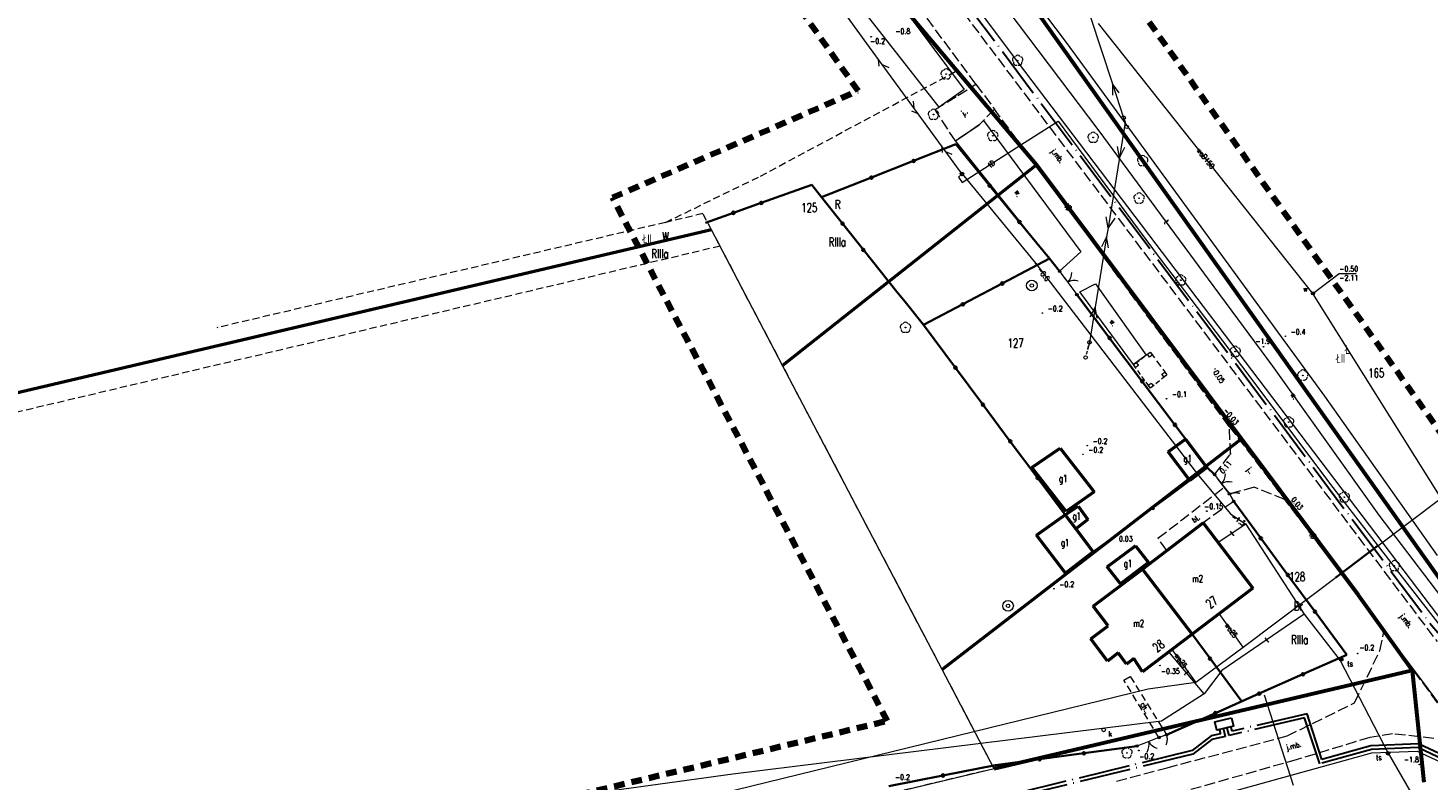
# Model space of a CAD drawing. Header units: metres. Extents: x 7389918 to 7395901, y 5992959 to 5996029.
# Tile 49 of 66: x 7394430 to 7394626, y 5994478 to 5994584. Entities that reach past the tile are written whole.
import ezdxf
from ezdxf.enums import TextEntityAlignment as Align

# ---------------------------------------------------------------- set-up
doc = ezdxf.new("R2010")
doc.units = ezdxf.units.M
doc.header["$MEASUREMENT"] = 0
for name, pattern in [('1', [0]), ('2', [1.5, 1, -0.5]), ('2_1', [0]), ('2_OTKC', [1.5, 1, -0.5]), ('2_OTKJ', [2, 1.5, -0.5]), ('2_OTKR', [0]), ('2_OTKU', [2, 1.5, -0.5]), ('3_EGBU_A', [0]), ('4', [2.5, 1.5, -1]), ('4_SUEP_A', [0]), ('4_SULO', [0]), ('4_SUTP_A', [0]), ('4_SUWP', [0]), ('ACAD_ISO04W100', [30, 24, -3, 0, -3])]:
    doc.linetypes.add(name, pattern=pattern)
doc.layers.get('0').update_dxf_attribs({"color": 250, "linetype": 'CONTINUOUS', "lineweight": 100})
for name, color, linetype, lineweight in [('# Orlen Projekt - granice nieustalone do ustalenia', 6, 'CONTINUOUS', 100), ('# projektowana LNSN', 10, 'CONTINUOUS', 30), ('_proj. linia kablowa SN', 10, 'ACAD_ISO04W100', 30), ('Dzialki', 7, '1', 18), ('EADTD_T_0', 7, 'CONTINUOUS', 25), ('EGBB_E_T_0', 7, 'CONTINUOUS', 20), ('EGBB_L_0', 7, '3_EGBU_A', 50), ('GRANICE_ZLE_L_0', 2, '1', 50), ('Numery_dzialek', 7, 'CONTINUOUS', 13), ('OTD_L_7', 7, 'CONTINUOUS', 18), ('OTK_E_T_0', 7, 'CONTINUOUS', 0), ('OTK_E_T_1', 7, 'CONTINUOUS', 0), ('OTK_E_T_3', 7, 'CONTINUOUS', 0), ('OTK_E_T_4', 7, 'CONTINUOUS', 0), ('OTK_L_0', 7, '2_OTKJ', 18), ('OTK_L_2', 7, '2_OTKC', 18), ('OTK_L_4', 7, '2_OTKU', 18), ('OTK_L_5', 7, 'CONTINUOUS', 18), ('OTO_L_0', 7, 'CONTINUOUS', 35), ('OTO_L_1', 7, 'CONTINUOUS', 18), ('OTO_L_2', 7, 'CONTINUOUS', 18), ('OTR_T_0', 7, 'CONTINUOUS', 18), ('OTR_T_1', 7, 'CONTINUOUS', 18), ('SUEP_L_0', 1, '4_SUEP_A', 18), ('SUL_L_1', 7, '4_SULO', 35), ('SUP_T_2', 7, 'CONTINUOUS', 18), ('SUW_E_T_2', 5, 'CONTINUOUS', 0), ('SUW_T_3', 5, 'CONTINUOUS', 18), ('SUW_T_5', 5, 'CONTINUOUS', 18), ('SUWP_E_T_0', 5, 'CONTINUOUS', 0), ('SUWP_L_0', 5, '4_SUWP', 18), ('SUWR_T_0', 5, 'CONTINUOUS', 18)]:
    doc.layers.add(name, color=color, linetype=linetype, lineweight=lineweight)
for name, color, linetype, lineweight, true_color in [('Kontury', 7, '2', 18, 0x008000), ('Numery_konturow', 7, 'CONTINUOUS', 13, 0x008000), ('Numery_uzytkow', 7, 'CONTINUOUS', 13, 0x008000), ('OTZ_T_0', 7, 'CONTINUOUS', 18, 0x008000), ('SUK_E_T_4', 7, 'CONTINUOUS', 0, 0x803300), ('SUK_T_3', 7, 'CONTINUOUS', 18, 0x803300), ('SUT_E_T_0', 7, 'CONTINUOUS', 0, 0xff9100), ('SUT_T_0', 7, 'CONTINUOUS', 18, 0xff9100), ('SUTP_E_T_0', 7, 'CONTINUOUS', 0, 0xff9100), ('SUTP_L_0', 7, '4_SUTP_A', 18, 0xff9100), ('SUTR_T_0', 7, 'CONTINUOUS', 18, 0xff9100), ('Uzytki', 7, '2', 18, 0x008000), ('ZAKRES_L_0', 7, '4', 100, 0x008080)]:
    doc.layers.add(name, color=color, linetype=linetype, lineweight=lineweight, true_color=true_color)
doc.styles.get("Standard").update_dxf_attribs({"font": 'Simplex.SHX', "width": 0.75})

# ---------------------------------------------------------------- blocks, each defined once
blk = doc.blocks.new('2_OTRS')
at = {"linetype": 'Continuous'}
blk.add_circle((0, 0), 0.045, dxfattribs=at)
blk = doc.blocks.new('2_OTRN')
at = {"linetype": 'Continuous'}
blk.add_circle((0, 0), 0.045, dxfattribs=at)
blk = doc.blocks.new('2_OTZL')
at = {"linetype": 'Continuous'}
blk.add_circle((0, 0), 0.045, dxfattribs=at)
for centre, start, end in [((-0.36, 0.12), 102.1445, 221.86), ((0, 0.38), 30.1401, 149.8599), ((0.36, 0.12), 318.14, 77.8555), ((-0.22, -0.3), 174.1482, 293.8542), ((0.22, -0.3), 246.1458, 5.8518)]:
    blk.add_arc(centre, 0.375, start, end, dxfattribs=at)
blk = doc.blocks.new('4_SUKS')
at = {"linetype": 'Continuous'}
blk.add_circle((0, 0), 0.25, dxfattribs=at)
blk = doc.blocks.new('4_SUPP')
at = {"linetype": 'Continuous'}
blk.add_circle((0, 0), 0.25, dxfattribs=at)
blk = doc.blocks.new('4_SUTK')
at = {"linetype": 'Continuous'}
for radius in [0.25, 0.225, 0.2, 0.175, 0.15, 0.125, 0.1, 0.075, 0.05, 0.025, 0.00715]:
    blk.add_circle((0, 0), radius, dxfattribs=at)
blk = doc.blocks.new('4_SUPS')
at = {"linetype": 'Continuous'}
blk.add_circle((0, 0), 0.0625, dxfattribs=at)
blk = doc.blocks.new('4_SUWW')
at = {"linetype": 'Continuous'}
for radius in [0.2, 0.175, 0.15, 0.125, 0.1, 0.075, 0.05, 0.025, 0.00715]:
    blk.add_circle((0, 0), radius, dxfattribs=at)
blk = doc.blocks.new('4_SUWS')
at = {"linetype": 'Continuous'}
for radius in [0.75, 0.25]:
    blk.add_circle((0, 0), radius, dxfattribs=at)

msp = doc.modelspace()

# ---------------------------------------------------------------- linework, layer by layer
at = {"layer": '# Orlen Projekt - granice nieustalone do ustalenia', "linetype": '1', "lineweight": 60}
for p, q in [((7394571.42, 5994564.76), (7394507.32, 5994640.74)), ((7394568.49, 5994590.45), (7394628.39, 5994506.04)), ((7394595.39, 5994532.69), (7394571.42, 5994564.76)), ((7394600.16, 5994526.33), (7394595.39, 5994532.69)), ((7394616.58, 5994504.39), (7394600.16, 5994526.33)), ((7394624.14, 5994493.85), (7394616.58, 5994504.39)), ((7394624.14, 5994493.85), (7394565.48, 5994480.06)), ((7394625.77, 5994478.16), (7394624.14, 5994493.85))]:
    msp.add_line(p, q, dxfattribs=at)
at = {"layer": '# projektowana LNSN', "linetype": 'ACAD_ISO04W100', "ltscale": 0.3}
for points in [[(7394447.64, 5994732.78), (7394506.81, 5994651.21), (7394512.48, 5994655.23), (7394528.51, 5994634.44), (7394528.5, 5994631.68), (7394626.79, 5994500.19), (7394626.79, 5994500.19), (7394626.79, 5994500.19), (7394626.79, 5994500.19), (7394626.79, 5994500.19), (7394626.79, 5994500.19), (7394627.7, 5994499.18), (7394628.33, 5994498.61), (7394631.68, 5994496.6), (7394637.64, 5994496.66), (7394646.35, 5994498.91), (7394650.11, 5994487.44), (7394650.11, 5994487.44), (7394628.67, 5994481.8), (7394624.98, 5994483.53), (7394618.31, 5994483.25), (7394611.45, 5994481.37), (7394609.35, 5994487.76)], [(7394609.02, 5994487.17), (7394598.41, 5994484.71), (7394598.12, 5994485.91), (7394598.12, 5994485.91), (7394598.12, 5994485.91), (7394598.12, 5994485.91)], [(7394609.35, 5994487.76), (7394598.83, 5994485.33), (7394598.67, 5994486.04)], [(7394628.62, 5994481.27), (7394624.88, 5994483.02), (7394618.38, 5994482.76), (7394611.13, 5994480.76), (7394609.02, 5994487.17)], [(7394597.05, 5994485.66), (7394597.22, 5994484.97), (7394595.92, 5994484.67), (7394593.23, 5994482.6), (7394567.38, 5994476.3), (7394564.81, 5994475.4), (7394544.91, 5994470.55), (7394418.21, 5994440.1), (7394416.84, 5994439.77), (7394415.48, 5994439.01), (7394352.8, 5994423.4), (7394350.25, 5994423.53), (7394334.18, 5994419.42), (7394324.26, 5994416.89), (7394292.51, 5994408.96), (7394291.43, 5994408.37), (7393856.35, 5994307.57)], [(7394597.59, 5994485.78), (7394597.89, 5994484.59), (7394595.99, 5994484.15), (7394595.99, 5994484.15), (7394593.35, 5994482.11), (7394567.54, 5994475.83), (7394564.93, 5994474.91), (7394545.03, 5994470.07), (7394418.34, 5994439.62), (7394429.92, 5994388.9)]]:
    msp.add_lwpolyline(points, dxfattribs=at)
at = {"layer": '_proj. linia kablowa SN', "linetype": 'Continuous'}
msp.add_lwpolyline([(7394598.77, 5994487.19), (7394599.05, 5994486.03), (7394596.71, 5994485.47), (7394596.44, 5994486.64), (7394598.77, 5994487.19)], dxfattribs=at)
at = {"layer": 'Dzialki'}
for p, q in [((7394507.32, 5994640.74), (7394571.42, 5994564.76)), ((7394628.39, 5994506.04), (7394568.49, 5994590.45)), ((7394535.81, 5994536.6), (7394571.42, 5994564.76)), ((7394571.42, 5994564.76), (7394595.39, 5994532.69)), ((7394525.83, 5994555.65), (7394260.37, 5994493.28)), ((7394535.81, 5994536.6), (7394525.83, 5994555.65)), ((7394558.17, 5994493.99), (7394535.81, 5994536.6)), ((7394595.39, 5994532.69), (7394600.16, 5994526.33)), ((7394600.16, 5994526.33), (7394616.58, 5994504.39)), ((7394616.58, 5994504.39), (7394624.14, 5994493.85)), ((7394565.48, 5994480.06), (7394558.17, 5994493.99)), ((7394624.14, 5994493.85), (7394565.48, 5994480.06)), ((7394625.77, 5994478.16), (7394624.14, 5994493.85)), ((7394565.48, 5994480.06), (7394101.08, 5994368.72))]:
    msp.add_line(p, q, dxfattribs=at)
at = {"layer": 'EGBB_L_0', "linetype": '3_EGBU_A'}
for p, q in [((7394570.76, 5994522.33), (7394574.74, 5994525.02)), ((7394574.74, 5994525.02), (7394579.5, 5994518.88)), ((7394589.89, 5994524.49), (7394592.3, 5994526.28)), ((7394592.92, 5994520.51), (7394589.89, 5994524.49)), ((7394592.3, 5994526.28), (7394595.29, 5994522.29)), ((7394575.57, 5994516.16), (7394570.76, 5994522.33)), ((7394595.29, 5994522.29), (7394592.92, 5994520.51)), ((7394579.5, 5994518.88), (7394575.57, 5994516.16)), ((7394575.42, 5994515.67), (7394577.24, 5994516.9)), ((7394577.24, 5994516.9), (7394578.63, 5994515.02)), ((7394571.41, 5994512.82), (7394575.42, 5994515.67)), ((7394575.42, 5994515.67), (7394576.95, 5994513.7)), ((7394578.63, 5994515.02), (7394576.95, 5994513.7)), ((7394575.48, 5994507.47), (7394571.41, 5994512.82)), ((7394576.95, 5994513.7), (7394579.34, 5994510.49)), ((7394586.28, 5994508.07), (7394594.77, 5994514.57)), ((7394594.77, 5994514.57), (7394601.75, 5994505.38)), ((7394581.34, 5994508.39), (7394585.3, 5994511.34)), ((7394585.3, 5994511.34), (7394587.12, 5994508.99)), ((7394579.34, 5994510.49), (7394575.48, 5994507.47)), ((7394587.12, 5994508.99), (7394583.17, 5994506.01)), ((7394579.38, 5994502.87), (7394586.28, 5994508.07)), ((7394583.17, 5994506.01), (7394581.34, 5994508.39)), ((7394593.23, 5994498.91), (7394586.28, 5994508.07)), ((7394601.75, 5994505.38), (7394593.23, 5994498.91)), ((7394581.44, 5994500.12), (7394579.38, 5994502.87)), ((7394579.02, 5994498.29), (7394581.44, 5994500.12)), ((7394593.23, 5994498.91), (7394586.3, 5994493.65)), ((7394581.39, 5994495.16), (7394579.02, 5994498.29)), ((7394582.86, 5994496.29), (7394581.39, 5994495.16)), ((7394584.01, 5994494.74), (7394582.86, 5994496.29)), ((7394585.05, 5994495.52), (7394584.01, 5994494.74)), ((7394586.3, 5994493.65), (7394585.05, 5994495.52))]:
    msp.add_line(p, q, dxfattribs=at)
at = {"layer": 'GRANICE_ZLE_L_0'}
for p, q in [((7394535.81, 5994536.6), (7394571.42, 5994564.76)), ((7394571.42, 5994564.76), (7394535.81, 5994536.6)), ((7394525.83, 5994555.65), (7394260.37, 5994493.28)), ((7394525.83, 5994555.65), (7394457.01, 5994539.48)), ((7394600.16, 5994526.33), (7394558.17, 5994493.99)), ((7394558.17, 5994493.99), (7394600.16, 5994526.33))]:
    msp.add_line(p, q, dxfattribs=at)
at = {"layer": 'Kontury'}
for p, q in [((7394508.9, 5994638.87), (7394560.26, 5994577.98)), ((7394628.39, 5994506.04), (7394568.49, 5994590.45)), ((7394532.7, 5994563.19), (7394560.26, 5994577.98)), ((7394560.26, 5994577.98), (7394571.42, 5994564.76)), ((7394535.81, 5994536.6), (7394571.42, 5994564.76)), ((7394571.42, 5994564.76), (7394595.39, 5994532.69)), ((7394519.38, 5994556.7), (7394532.7, 5994563.19)), ((7394524.63, 5994557.93), (7394519.38, 5994556.7)), ((7394525.83, 5994555.65), (7394524.63, 5994557.93)), ((7394519.38, 5994556.7), (7394456.46, 5994541.92)), ((7394527.03, 5994553.36), (7394525.83, 5994555.65)), ((7394527.03, 5994553.36), (7394263.98, 5994491.21)), ((7394535.81, 5994536.6), (7394527.03, 5994553.36)), ((7394558.17, 5994493.99), (7394535.81, 5994536.6)), ((7394595.39, 5994532.69), (7394600.16, 5994526.33)), ((7394600.16, 5994526.33), (7394616.58, 5994504.39)), ((7394616.58, 5994504.39), (7394624.14, 5994493.85)), ((7394565.48, 5994480.06), (7394558.17, 5994493.99)), ((7394624.14, 5994493.85), (7394565.48, 5994480.06)), ((7394565.48, 5994480.06), (7394296.82, 5994415.65))]:
    msp.add_line(p, q, dxfattribs=at)
at = {"layer": 'OTD_L_7'}
for p, q in [((7394586.85, 5994538.11), (7394587.37, 5994538.51)), ((7394587.37, 5994538.51), (7394587.96, 5994537.7)), ((7394585, 5994536.74), (7394585.8, 5994537.33)), ((7394585.4, 5994536.19), (7394585, 5994536.74)), ((7394586.06, 5994537.53), (7394586.59, 5994537.92)), ((7394588.25, 5994537.3), (7394588.84, 5994536.5)), ((7394586, 5994535.36), (7394585.6, 5994535.91)), ((7394586.59, 5994534.54), (7394586.2, 5994535.09)), ((7394587.38, 5994533.46), (7394586.79, 5994534.27)), ((7394588.67, 5994534.48), (7394588.15, 5994534.07)), ((7394589.71, 5994535.31), (7394588.93, 5994534.69)), ((7394589.13, 5994536.11), (7394589.71, 5994535.31)), ((7394587.9, 5994533.87), (7394587.38, 5994533.46))]:
    msp.add_line(p, q, dxfattribs=at)
at = {"layer": 'OTD_L_7', "linetype": '2_1'}
for p, q in [((7394586.97, 5994538.21), (7394587.37, 5994538.51)), ((7394587.27, 5994537.81), (7394586.97, 5994538.21)), ((7394587.37, 5994538.51), (7394587.67, 5994538.1)), ((7394585, 5994536.74), (7394585.4, 5994537.03)), ((7394585.3, 5994536.34), (7394585, 5994536.74)), ((7394585.7, 5994536.63), (7394585.3, 5994536.34)), ((7394585.4, 5994537.03), (7394585.7, 5994536.63)), ((7394587.67, 5994538.1), (7394587.27, 5994537.81)), ((7394589.01, 5994535.39), (7394589.4, 5994535.7)), ((7394589.32, 5994535), (7394589.01, 5994535.39)), ((7394589.71, 5994535.31), (7394589.32, 5994535)), ((7394589.4, 5994535.7), (7394589.71, 5994535.31)), ((7394587.09, 5994533.86), (7394587.49, 5994534.16)), ((7394587.38, 5994533.46), (7394587.09, 5994533.86)), ((7394587.79, 5994533.75), (7394587.38, 5994533.46)), ((7394587.49, 5994534.16), (7394587.79, 5994533.75))]:
    msp.add_line(p, q, dxfattribs=at)
at = {"layer": 'OTK_L_0', "linetype": '2_OTKJ'}
for p, q in [((7394556.39, 5994592.46), (7394627.58, 5994497.89)), ((7394562.91, 5994576.09), (7394553.9, 5994588.27)), ((7394560.4, 5994574.52), (7394562.91, 5994576.09)), ((7394562.91, 5994576.09), (7394565.5, 5994572.59)), ((7394557.19, 5994572.52), (7394560.4, 5994574.52)), ((7394560.05, 5994568.12), (7394557.19, 5994572.52)), ((7394565.5, 5994572.59), (7394563.96, 5994571)), ((7394598.45, 5994528.08), (7394565.5, 5994572.59)), ((7394563.38, 5994570.4), (7394560.05, 5994568.12)), ((7394563.52, 5994570.54), (7394563.38, 5994570.4)), ((7394563.96, 5994571), (7394563.52, 5994570.54)), ((7394598.62, 5994524.21), (7394598.45, 5994528.08)), ((7394598.45, 5994528.08), (7394606.23, 5994517.83)), ((7394596.39, 5994521.31), (7394598.62, 5994524.21)), ((7394597.75, 5994519.56), (7394596.39, 5994521.31)), ((7394598.48, 5994518.61), (7394597.75, 5994519.56)), ((7394601.93, 5994519.55), (7394598.48, 5994518.61)), ((7394606.23, 5994517.83), (7394601.93, 5994519.55)), ((7394620.17, 5994499.5), (7394606.23, 5994517.83)), ((7394619.57, 5994496.61), (7394620.17, 5994499.5)), ((7394632.38, 5994482.87), (7394620.17, 5994499.5)), ((7394616.03, 5994489.3), (7394619.57, 5994496.61)), ((7394606.55, 5994484.65), (7394616.03, 5994489.3)), ((7394589.73, 5994480.2), (7394606.55, 5994484.65)), ((7394618.14, 5994484.44), (7394607.98, 5994481.35)), ((7394621.35, 5994484.96), (7394618.14, 5994484.44)), ((7394627.13, 5994484.3), (7394621.35, 5994484.96)), ((7394607.98, 5994481.35), (7394591.28, 5994476.62)), ((7394582.61, 5994478.31), (7394589.73, 5994480.2))]:
    msp.add_line(p, q, dxfattribs=at)
at = {"layer": 'OTK_L_2', "linetype": '2_OTKC'}
for p, q in [((7394583.67, 5994492.48), (7394584.56, 5994493.01)), ((7394584.56, 5994493.01), (7394589.65, 5994484.82)), ((7394588.58, 5994484.43), (7394583.67, 5994492.48)), ((7394589.65, 5994484.82), (7394588.58, 5994484.43))]:
    msp.add_line(p, q, dxfattribs=at)
at = {"layer": 'OTK_L_4', "linetype": '2_OTKU'}
for p, q in [((7394588.44, 5994512.38), (7394597.75, 5994519.56)), ((7394597.75, 5994519.56), (7394598.48, 5994518.61)), ((7394598.48, 5994518.61), (7394599.07, 5994517.55)), ((7394599.07, 5994517.55), (7394594.77, 5994514.57)), ((7394594.77, 5994514.57), (7394589.7, 5994510.69)), ((7394589.7, 5994510.69), (7394588.44, 5994512.38))]:
    msp.add_line(p, q, dxfattribs=at)
at = {"layer": 'OTK_L_5', "linetype": '2_OTKR'}
for p, q in [((7394503.86, 5994652.35), (7394561.28, 5994575.33)), ((7394569.77, 5994577.92), (7394532.9, 5994627.09)), ((7394557.76, 5994572.88), (7394543.32, 5994591.34)), ((7394568.42, 5994591.45), (7394575.71, 5994581.77)), ((7394575.71, 5994581.77), (7394611.78, 5994532.33)), ((7394630.69, 5994497.63), (7394569.77, 5994577.92)), ((7394561.28, 5994575.33), (7394557.76, 5994572.88)), ((7394560.05, 5994568.12), (7394563.38, 5994570.4)), ((7394563.38, 5994570.4), (7394563.52, 5994570.54)), ((7394563.52, 5994570.54), (7394563.96, 5994571)), ((7394563.96, 5994571), (7394577.62, 5994552.55)), ((7394574.65, 5994549.84), (7394560.05, 5994568.12)), ((7394577.62, 5994552.55), (7394574.65, 5994549.84)), ((7394577.49, 5994546.97), (7394579.7, 5994548.1)), ((7394579.7, 5994548.1), (7394586.81, 5994538.09)), ((7394585, 5994536.74), (7394577.49, 5994546.97)), ((7394586.81, 5994538.09), (7394585, 5994536.74)), ((7394611.78, 5994532.33), (7394627.6, 5994509.96)), ((7394584, 5994472.77), (7394618.46, 5994482.26)), ((7394618.46, 5994482.26), (7394624.78, 5994482.52)), ((7394624.78, 5994482.52), (7394632.98, 5994478.68))]:
    msp.add_line(p, q, dxfattribs=at)
at = {"layer": 'OTO_L_0'}
for p, q in [((7394554.17, 5994565.32), (7394560.08, 5994567.66)), ((7394560.08, 5994567.66), (7394564.84, 5994561.86)), ((7394548.25, 5994562.98), (7394554.17, 5994565.32)), ((7394539.88, 5994561.96), (7394532.81, 5994559.44)), ((7394541.28, 5994560.22), (7394539.88, 5994561.96)), ((7394541.28, 5994560.22), (7394548.25, 5994562.98)), ((7394564.84, 5994561.86), (7394569.03, 5994556.75)), ((7394544.21, 5994556.53), (7394541.28, 5994560.22)), ((7394528.9, 5994558.04), (7394524.98, 5994556.65)), ((7394532.81, 5994559.44), (7394528.9, 5994558.04)), ((7394547.14, 5994552.84), (7394544.21, 5994556.53)), ((7394569.03, 5994556.75), (7394573.23, 5994551.63)), ((7394551.8, 5994546.97), (7394547.14, 5994552.84)), ((7394573.23, 5994551.63), (7394566.6, 5994548.13)), ((7394573.23, 5994551.63), (7394574.65, 5994549.84)), ((7394566.6, 5994548.13), (7394561.08, 5994545.22)), ((7394552.98, 5994545.55), (7394551.8, 5994546.97)), ((7394581.66, 5994540.48), (7394577.07, 5994546.57)), ((7394555.57, 5994542.31), (7394552.98, 5994545.55)), ((7394561.08, 5994545.22), (7394555.57, 5994542.31)), ((7394555.57, 5994542.31), (7394560.05, 5994536.3)), ((7394586.25, 5994534.39), (7394581.66, 5994540.48)), ((7394560.05, 5994536.3), (7394563.89, 5994531.14)), ((7394590.83, 5994528.3), (7394586.25, 5994534.39)), ((7394563.89, 5994531.14), (7394567.73, 5994525.98)), ((7394595.35, 5994522.31), (7394590.83, 5994528.3)), ((7394567.73, 5994525.98), (7394571.58, 5994520.83)), ((7394571.58, 5994520.83), (7394575.42, 5994515.67)), ((7394590.35, 5994518.59), (7394595.35, 5994522.31)), ((7394596.39, 5994521.31), (7394595.35, 5994522.31)), ((7394587.72, 5994516.64), (7394590.35, 5994518.59)), ((7394581.71, 5994512.15), (7394587.72, 5994516.64)), ((7394602.87, 5994512.39), (7394599.07, 5994517.55)), ((7394579.34, 5994510.49), (7394581.71, 5994512.15)), ((7394606.67, 5994507.23), (7394602.87, 5994512.39)), ((7394610.47, 5994502.07), (7394606.67, 5994507.23)), ((7394614.92, 5994496.03), (7394610.47, 5994502.07)), ((7394595.76, 5994495.5), (7394593.23, 5994498.91)), ((7394600.23, 5994489.48), (7394595.76, 5994495.5)), ((7394608.78, 5994493.31), (7394614.92, 5994496.03)), ((7394602.64, 5994490.59), (7394608.78, 5994493.31)), ((7394596.5, 5994487.86), (7394602.64, 5994490.59)), ((7394589.65, 5994484.82), (7394596.5, 5994487.86)), ((7394585.49, 5994483.23), (7394578.06, 5994482.22)), ((7394571.85, 5994481.38), (7394565.65, 5994480.54)), ((7394578.06, 5994482.22), (7394571.85, 5994481.38)), ((7394565.65, 5994480.54), (7394558.29, 5994479.1)), ((7394558.29, 5994479.1), (7394550.69, 5994477.61))]:
    msp.add_line(p, q, dxfattribs=at)
for centre in [(7394554.17, 5994565.32), (7394548.25, 5994562.98), (7394564.84, 5994561.86), (7394528.9, 5994558.04), (7394532.81, 5994559.44), (7394544.21, 5994556.53), (7394569.03, 5994556.75), (7394547.14, 5994552.84), (7394566.6, 5994548.13), (7394561.08, 5994545.22), (7394581.66, 5994540.48), (7394560.05, 5994536.3), (7394586.25, 5994534.39), (7394563.89, 5994531.14), (7394590.83, 5994528.3), (7394567.73, 5994525.98), (7394571.58, 5994520.83), (7394587.72, 5994516.64), (7394602.87, 5994512.39), (7394606.67, 5994507.23), (7394610.47, 5994502.07), (7394595.76, 5994495.5), (7394608.78, 5994493.31), (7394602.64, 5994490.59), (7394596.5, 5994487.86), (7394571.85, 5994481.38), (7394578.06, 5994482.22), (7394558.29, 5994479.1)]:
    msp.add_circle(centre, 0.17, dxfattribs=at)
at = {"layer": 'OTO_L_1'}
for p, q in [((7394574.65, 5994549.84), (7394575.49, 5994548.71)), ((7394575.34, 5994548.91), (7394576.23, 5994547.7)), ((7394576.23, 5994547.7), (7394577.07, 5994546.57)), ((7394596.39, 5994521.31), (7394597.05, 5994520.45)), ((7394596.9, 5994520.65), (7394597.82, 5994519.46)), ((7394597.82, 5994519.46), (7394598.48, 5994518.61)), ((7394586.45, 5994483.6), (7394585.49, 5994483.23)), ((7394587.85, 5994484.14), (7394586.45, 5994483.6)), ((7394588.58, 5994484.43), (7394587.62, 5994484.05))]:
    msp.add_line(p, q, dxfattribs=at)
for centre in [(7394574.65, 5994549.84), (7394577.07, 5994546.57), (7394596.39, 5994521.31), (7394598.48, 5994518.61), (7394585.49, 5994483.23), (7394588.58, 5994484.43)]:
    msp.add_circle(centre, 0.17, dxfattribs=at)
for centre, start, end in [((7394574.39, 5994549.73), 314.4482, 358.5225), ((7394576.74, 5994546.55), 74.4849, 118.5593), ((7394595.93, 5994521.45), 315.6831, 359.7575), ((7394598.35, 5994518.32), 75.7199, 119.7942), ((7394585.21, 5994483.42), 329.141, 13.2153), ((7394588.9, 5994484.85), 209.1042, 253.1786)]:
    msp.add_arc(centre, 2, start, end, dxfattribs=at)
at = {"layer": 'OTO_L_2'}
for p, q in [((7394598.48, 5994518.61), (7394598.58, 5994518.64)), ((7394598.48, 5994518.61), (7394598.78, 5994518.08)), ((7394598.58, 5994518.64), (7394598.67, 5994518.68)), ((7394598.67, 5994518.68), (7394598.76, 5994518.71)), ((7394598.76, 5994518.71), (7394598.86, 5994518.73)), ((7394598.86, 5994518.73), (7394598.95, 5994518.75)), ((7394598.95, 5994518.75), (7394599.05, 5994518.77)), ((7394599.05, 5994518.77), (7394599.15, 5994518.78)), ((7394599.15, 5994518.78), (7394599.24, 5994518.79)), ((7394599.24, 5994518.79), (7394599.33, 5994518.79)), ((7394599.33, 5994518.79), (7394599.44, 5994518.79)), ((7394599.44, 5994518.79), (7394599.52, 5994518.78)), ((7394599.52, 5994518.78), (7394599.61, 5994518.78)), ((7394599.61, 5994518.78), (7394599.7, 5994518.76)), ((7394599.7, 5994518.76), (7394599.79, 5994518.75)), ((7394599.79, 5994518.75), (7394599.88, 5994518.73)), ((7394599.88, 5994518.73), (7394599.91, 5994518.72)), ((7394598.78, 5994518.08), (7394599.07, 5994517.55)), ((7394589.12, 5994484.62), (7394588.58, 5994484.43)), ((7394589.65, 5994484.82), (7394589.12, 5994484.62)), ((7394589.58, 5994483.43), (7394589.56, 5994483.4)), ((7394589.61, 5994483.52), (7394589.58, 5994483.43)), ((7394589.64, 5994483.6), (7394589.61, 5994483.52)), ((7394589.66, 5994483.68), (7394589.64, 5994483.6)), ((7394589.65, 5994484.82), (7394589.67, 5994484.72)), ((7394589.68, 5994483.77), (7394589.66, 5994483.68)), ((7394589.67, 5994484.72), (7394589.69, 5994484.62)), ((7394589.69, 5994483.86), (7394589.68, 5994483.77)), ((7394589.69, 5994484.62), (7394589.7, 5994484.53)), ((7394589.71, 5994483.96), (7394589.69, 5994483.86)), ((7394589.7, 5994484.53), (7394589.71, 5994484.43)), ((7394589.71, 5994484.43), (7394589.72, 5994484.33)), ((7394589.72, 5994484.05), (7394589.71, 5994483.96)), ((7394589.72, 5994484.33), (7394589.72, 5994484.24)), ((7394589.72, 5994484.24), (7394589.72, 5994484.14)), ((7394589.72, 5994484.14), (7394589.72, 5994484.05))]:
    msp.add_line(p, q, dxfattribs=at)
for centre in [(7394598.48, 5994518.61), (7394599.07, 5994517.55), (7394588.58, 5994484.43), (7394589.65, 5994484.82)]:
    msp.add_circle(centre, 0.17, dxfattribs=at)
at = {"layer": 'SUEP_L_0', "linetype": '4_SUEP_A'}
for p, q in [((7394578.94, 5994585.65), (7394582.06, 5994576.14)), ((7394582.06, 5994576.14), (7394582.05, 5994574.56)), ((7394582.06, 5994576.14), (7394583.62, 5994571.39)), ((7394583, 5994574.87), (7394582.06, 5994576.14)), ((7394583.84, 5994570.75), (7394583.04, 5994565.81)), ((7394583.62, 5994571.39), (7394583.84, 5994570.75)), ((7394583.04, 5994565.81), (7394581.44, 5994555.94)), ((7394583.04, 5994565.81), (7394582.78, 5994567.37)), ((7394583.77, 5994567.21), (7394583.04, 5994565.81)), ((7394581.44, 5994555.94), (7394581.19, 5994557.5)), ((7394581.44, 5994555.94), (7394581.24, 5994554.68)), ((7394582.42, 5994557.3), (7394581.44, 5994555.94)), ((7394581.24, 5994554.68), (7394579.64, 5994544.8)), ((7394581.24, 5994554.68), (7394580.51, 5994553.27)), ((7394581.49, 5994553.11), (7394581.24, 5994554.68)), ((7394579.64, 5994544.8), (7394578.85, 5994539.87)), ((7394579.64, 5994544.8), (7394578.91, 5994543.4)), ((7394579.9, 5994543.24), (7394579.64, 5994544.8)), ((7394578.85, 5994539.87), (7394578.57, 5994538.8))]:
    msp.add_line(p, q, dxfattribs=at)
at = {"layer": 'SUL_L_1', "linetype": '4_SULO'}
msp.add_line((7394619.39, 5994511.4), (7394613.4, 5994506.89), dxfattribs=at)
at = {"layer": 'SUP_T_2', "linetype": 'Continuous', "lineweight": 0}
for p, q in [((7394583.73, 5994571.05), (7394583.9, 5994570.57)), ((7394583.78, 5994570.92), (7394583.94, 5994570.45)), ((7394578.42, 5994538.22), (7394578.55, 5994538.7)), ((7394578.42, 5994538.22), (7394578.55, 5994538.7)), ((7394578.6, 5994538.9), (7394578.72, 5994539.38)), ((7394578.6, 5994538.9), (7394578.72, 5994539.38))]:
    msp.add_line(p, q, dxfattribs=at)
at = {"layer": 'SUTP_L_0', "linetype": '4_SUTP_A'}
for p, q in [((7394547.62, 5994581.82), (7394538.79, 5994593.94)), ((7394580.22, 5994569.56), (7394567.46, 5994586.45)), ((7394556.45, 5994569.69), (7394547.62, 5994581.82)), ((7394549.33, 5994578.61), (7394549.24, 5994579.6)), ((7394550.73, 5994578.4), (7394549.83, 5994578.79)), ((7394554.24, 5994572.73), (7394554.15, 5994573.71)), ((7394554.83, 5994571.92), (7394553.93, 5994572.31)), ((7394560.63, 5994563.96), (7394556.45, 5994569.69)), ((7394569.22, 5994567.57), (7394574.44, 5994570.92)), ((7394574.44, 5994570.92), (7394588.63, 5994551.79)), ((7394595.54, 5994548.73), (7394580.22, 5994569.56)), ((7394558.07, 5994567.47), (7394558.17, 5994566.49)), ((7394558.66, 5994566.66), (7394559.56, 5994566.27)), ((7394560.97, 5994562.28), (7394569.22, 5994567.57)), ((7394569.22, 5994567.57), (7394594.7, 5994533.39)), ((7394560.97, 5994563.49), (7394560.63, 5994563.96)), ((7394560.97, 5994563.49), (7394560.48, 5994563.04)), ((7394560.48, 5994563.04), (7394560.97, 5994562.28)), ((7394560.97, 5994563.49), (7394571.32, 5994550.93)), ((7394571.32, 5994550.93), (7394594.14, 5994521.19)), ((7394588.63, 5994551.79), (7394601.05, 5994535.39)), ((7394604.54, 5994536.55), (7394595.54, 5994548.73)), ((7394619.45, 5994515.61), (7394604.54, 5994536.55)), ((7394601.05, 5994535.39), (7394612.63, 5994519.92)), ((7394594.7, 5994533.39), (7394625.65, 5994492.13)), ((7394594.14, 5994521.19), (7394598.61, 5994515.79)), ((7394612.63, 5994519.92), (7394622.69, 5994506.94)), ((7394598.61, 5994515.79), (7394600.75, 5994514.37)), ((7394631.77, 5994499.44), (7394619.45, 5994515.61)), ((7394600.75, 5994514.37), (7394596.89, 5994511.78)), ((7394600.75, 5994514.37), (7394608.95, 5994501.74)), ((7394622.69, 5994506.94), (7394630.76, 5994496.54)), ((7394608.95, 5994501.74), (7394597.39, 5994493.82)), ((7394608.95, 5994501.74), (7394614.01, 5994495.23)), ((7394594.91, 5994490.57), (7394589.98, 5994496.45)), ((7394614.01, 5994495.23), (7394620.71, 5994482.22)), ((7394597.39, 5994493.82), (7394594.91, 5994490.57)), ((7394625.65, 5994492.13), (7394641.72, 5994470.3)), ((7394594.91, 5994490.57), (7394588.95, 5994486.72)), ((7394588.95, 5994486.72), (7394528.83, 5994479.28)), ((7394620.71, 5994482.22), (7394624.56, 5994475.61)), ((7394528.83, 5994479.28), (7394512.16, 5994477.02))]:
    msp.add_line(p, q, dxfattribs=at)
at = {"layer": 'SUWP_L_0', "linetype": '4_SUWP'}
for p, q in [((7394610.18, 5994546.74), (7394580.1, 5994584.61)), ((7394628.17, 5994518.03), (7394610.18, 5994546.74)), ((7394600.41, 5994497.09), (7394628.17, 5994518.03)), ((7394600.41, 5994497.09), (7394597.05, 5994501.81)), ((7394593.74, 5994492.2), (7394600.41, 5994497.09)), ((7394593.74, 5994492.2), (7394590.43, 5994496.78)), ((7394526.89, 5994476.51), (7394587.07, 5994491.24)), ((7394587.07, 5994491.24), (7394593.74, 5994492.2)), ((7394603.32, 5994490.41), (7394607.43, 5994477.73))]:
    msp.add_line(p, q, dxfattribs=at)
at = {"layer": 'SUWR_T_0', "linetype": 'Continuous', "lineweight": 0}
for p, q in [((7394610.18, 5994546.74), (7394613.88, 5994549.55)), ((7394613.88, 5994549.55), (7394616.24, 5994549.55))]:
    msp.add_line(p, q, dxfattribs=at)
at = {"layer": 'Uzytki'}
for p, q in [((7394508.9, 5994638.87), (7394560.26, 5994577.98)), ((7394628.39, 5994506.04), (7394568.49, 5994590.45)), ((7394532.7, 5994563.19), (7394560.26, 5994577.98)), ((7394560.26, 5994577.98), (7394571.42, 5994564.76)), ((7394571.42, 5994564.76), (7394595.39, 5994532.69)), ((7394519.38, 5994556.7), (7394532.7, 5994563.19)), ((7394524.63, 5994557.93), (7394519.38, 5994556.7)), ((7394525.83, 5994555.65), (7394524.63, 5994557.93)), ((7394519.38, 5994556.7), (7394456.46, 5994541.92)), ((7394527.03, 5994553.36), (7394525.83, 5994555.65)), ((7394527.03, 5994553.36), (7394263.98, 5994491.21)), ((7394535.81, 5994536.6), (7394527.03, 5994553.36)), ((7394558.17, 5994493.99), (7394535.81, 5994536.6)), ((7394595.39, 5994532.69), (7394600.16, 5994526.33)), ((7394600.16, 5994526.33), (7394616.58, 5994504.39)), ((7394616.58, 5994504.39), (7394624.14, 5994493.85)), ((7394565.48, 5994480.06), (7394558.17, 5994493.99)), ((7394624.14, 5994493.85), (7394565.48, 5994480.06)), ((7394625.77, 5994478.16), (7394624.14, 5994493.85)), ((7394565.48, 5994480.06), (7394296.82, 5994415.65))]:
    msp.add_line(p, q, dxfattribs=at)
at = {"layer": 'ZAKRES_L_0', "linetype": '4'}
for p, q in [((7394546.39, 5994575.17), (7394460.41, 5994696.13)), ((7394582.88, 5994590.91), (7394637.64, 5994513.71)), ((7394511.95, 5994560.17), (7394546.39, 5994575.17)), ((7394550.48, 5994486.75), (7394511.95, 5994560.17)), ((7394096.45, 5994377.91), (7394550.48, 5994486.75))]:
    msp.add_line(p, q, dxfattribs=at)

# ---------------------------------------------------------------- block references
at = {"layer": 'OTR_T_0'}
for p in [(7394596.45, 5994536.13), (7394598.45, 5994528.08), (7394598.62, 5994524.21), (7394606.23, 5994517.83), (7394595.3, 5994516.18), (7394585.17, 5994511.39), (7394588.73, 5994494.52)]:
    msp.add_blockref('2_OTRS', p, dxfattribs=at)
at = {"layer": 'OTR_T_1'}
for p in [(7394548.22, 5994582.75), (7394572.24, 5994543.98), (7394606.31, 5994540.72), (7394603.24, 5994539.26), (7394589.65, 5994531.96), (7394578.53, 5994525.39), (7394577.93, 5994524.16), (7394573.86, 5994505.3), (7394616.46, 5994496.22), (7394585.76, 5994482.61), (7394625.11, 5994480.65)]:
    msp.add_blockref('2_OTRN', p, dxfattribs=at)
at = {"layer": 'OTZ_T_0'}
for p in [(7394568.77, 5994579.42), (7394558.74, 5994577.51), (7394556.96, 5994571.83), (7394565.28, 5994568.86), (7394579.36, 5994568.61), (7394586.31, 5994565.34), (7394585.8, 5994560.08), (7394591.65, 5994548.59), (7394553.04, 5994541.95), (7394599.28, 5994538.58), (7394608.76, 5994535.24), (7394606.78, 5994528.68), (7394614.58, 5994518.15), (7394621.61, 5994508.51), (7394584.1, 5994482.27)]:
    msp.add_blockref('2_OTZL', p, dxfattribs=at)
at = {"layer": 'SUK_T_3'}
msp.add_blockref('4_SUKS', (7394580.83, 5994485.5), dxfattribs=at)
at = {"layer": 'SUP_T_2'}
for p in [(7394583.62, 5994571.39), (7394584.06, 5994570.1), (7394560.97, 5994563.49), (7394578.85, 5994539.87), (7394578.3, 5994537.74)]:
    msp.add_blockref('4_SUPP', p, dxfattribs=at)
at = {"layer": 'SUT_T_0'}
for p in [(7394614.15, 5994495.38), (7394620.71, 5994482.22)]:
    msp.add_blockref('4_SUTK', p, dxfattribs=at)
at = {"layer": 'SUTR_T_0'}
for p in [(7394571.32, 5994550.93), (7394600.75, 5994514.37)]:
    msp.add_blockref('4_SUPS', p, dxfattribs=at)
at = {"layer": 'SUW_T_3'}
for p in [(7394570.76, 5994547.85), (7394567.42, 5994502.9)]:
    msp.add_blockref('4_SUWS', p, dxfattribs=at)
at = {"layer": 'SUW_T_5'}
msp.add_blockref('4_SUWW', (7394610.18, 5994546.74), dxfattribs=at)
at = {"layer": 'SUWR_T_0'}
msp.add_blockref('4_SUPS', (7394610.18, 5994546.74), dxfattribs=at)

# ---------------------------------------------------------------- texts
at = {"layer": 'EADTD_T_0', "width": 0.7}
for s, rotation, p in [('27', 37.2127, (7394595.76, 5994502.48)), ('28', 37.1992, (7394588.31, 5994496.33))]:
    msp.add_text(s, height=1.25, rotation=rotation, dxfattribs=at).set_placement(p)
at = {"layer": 'EGBB_E_T_0', "width": 0.7}
for s, p in [('g1', (7394592.6, 5994523.4)), ('g1', (7394575.14, 5994520.6)), ('g1', (7394577.05, 5994515.32)), ('g1', (7394575.41, 5994511.61)), ('g1', (7394584.23, 5994508.68)), ('m2', (7394594.01, 5994506.73)), ('m2', (7394585.74, 5994500.44))]:
    msp.add_text(s, height=1, dxfattribs=at).set_placement(p, align=Align.MIDDLE)
at = {"layer": 'Numery_dzialek', "width": 0.7}
for s, p in [('125', (7394538.42, 5994559.4)), ('165', (7394617.94, 5994536.21))]:
    msp.add_text(s, height=1.25, dxfattribs=at).set_placement(p, align=Align.TOP_LEFT)
for s, p in [('127', (7394568.48, 5994539.77)), ('128', (7394607.98, 5994506.99))]:
    msp.add_text(s, height=1.25, dxfattribs=at).set_placement(p, align=Align.MIDDLE)
at = {"layer": 'Numery_konturow', "width": 0.7}
for s, p in [('ŁII', (7394517.44, 5994555.03)), ('RIIIa', (7394519.8, 5994552.94)), ('ŁII', (7394614.69, 5994538.25))]:
    msp.add_text(s, height=1.25, dxfattribs=at).set_placement(p, align=Align.TOP_RIGHT)
for p in [(7394543.47, 5994553.94), (7394608.32, 5994498.17)]:
    msp.add_text('RIIIa', height=1.25, dxfattribs=at).set_placement(p, align=Align.MIDDLE)
at = {"layer": 'Numery_uzytkow', "width": 0.7}
for s, p in [('R', (7394543.53, 5994559.21)), ('Br', (7394608.15, 5994502.87))]:
    msp.add_text(s, height=1.25, dxfattribs=at).set_placement(p, align=Align.MIDDLE)
for s, p in [('W', (7394518.91, 5994554.08)), ('Ł', (7394614.69, 5994538.25))]:
    msp.add_text(s, height=1.25, dxfattribs=at).set_placement(p)
at = {"layer": 'OTK_E_T_0', "lineweight": 9, "width": 0.7}
for s, rotation, p in [('j..', 36.0881, (7394561.35, 5994572.06)), ('j.mb.', 307.9979, (7394574.28, 5994565.95)), ('j..', 311.2378, (7394601.31, 5994521.85)), ('j.mb.', 307.9979, (7394623.18, 5994500.72)), ('j.mb.', 13.4966, (7394607.5, 5994483.16))]:
    msp.add_text(s, height=0.75, rotation=rotation, dxfattribs=at).set_placement(p, align=Align.MIDDLE)
at = {"layer": 'OTK_E_T_1', "lineweight": 9, "width": 0.7}
msp.add_text('ch..', height=0.75, rotation=301.4073, dxfattribs=at).set_placement((7394586.66, 5994488.61), align=Align.MIDDLE)
at = {"layer": 'OTK_E_T_3', "lineweight": 9, "width": 0.7}
msp.add_text('bt.', height=0.75, rotation=32.9993, dxfattribs=at).set_placement((7394593.76, 5994515.14), align=Align.MIDDLE)
at = {"layer": 'OTK_E_T_4', "lineweight": 9, "width": 0.7}
for rotation, p in [(299.2199, (7394568.84, 5994560.77)), (305.3747, (7394582.15, 5994542.63)), (307.4036, (7394607.53, 5994532.36))]:
    msp.add_text('w.', height=0.75, rotation=rotation, dxfattribs=at).set_placement(p, align=Align.MIDDLE)
at = {"layer": 'OTR_T_0', "lineweight": 9, "width": 0.7}
for s, rotation, p in [('0.05', 304.2743, (7394596.17, 5994535.63)), ('-0.03', 308.1037, (7394597.57, 5994530.27)), ('0.11', 47.5638, (7394597.57, 5994521.4)), ('0.03', 308.1037, (7394607.07, 5994517.78))]:
    msp.add_text(s, height=0.75, rotation=rotation, dxfattribs=at).set_placement(p)
for s, p in [('-0.15', (7394594.93, 5994516.49)), ('0.03', (7394582.97, 5994511.94)), ('-0.35', (7394588.86, 5994493.36))]:
    msp.add_text(s, height=0.75, dxfattribs=at).set_placement(p)
at = {"layer": 'OTR_T_1', "lineweight": 9, "width": 0.7}
for s, p in [('-0.8', (7394551.62, 5994583.14)), ('-0.2', (7394548.08, 5994581.77)), ('-0.2', (7394572.99, 5994544.23)), ('-1.9', (7394602.11, 5994539.66)), ('-0.4', (7394607.06, 5994540.97)), ('-0.1', (7394590.4, 5994532.21)), ('-0.2', (7394579.28, 5994525.64)), ('-0.2', (7394578.68, 5994524.41)), ('-0.2', (7394574.61, 5994505.55)), ('-0.2', (7394616.69, 5994496.67)), ('-0.2', (7394585.83, 5994481.42)), ('-1.8', (7394622.95, 5994480.96)), ('-0.2', (7394551.57, 5994478.49))]:
    msp.add_text(s, height=0.75, dxfattribs=at).set_placement(p)
at = {"layer": 'SUK_E_T_4', "lineweight": 9, "width": 0.7}
msp.add_text('k', height=0.75, dxfattribs=at).set_placement((7394581.97, 5994484.59), align=Align.RIGHT)
at = {"layer": 'SUT_E_T_0', "lineweight": 9, "width": 0.7}
for p in [(7394615.79, 5994494.41), (7394619.82, 5994481.25)]:
    msp.add_text('ts', height=0.75, dxfattribs=at).set_placement(p, align=Align.RIGHT)
at = {"layer": 'SUTP_E_T_0', "lineweight": 9, "width": 0.7}
for s, rotation, p in [('tD', 32.6676, (7394565.09, 5994564.93)), ('tD', 309.9575, (7394575.85, 5994558.83)), ('t', 306.3336, (7394589.62, 5994556.78)), ('t', 33.8631, (7394598.82, 5994513.08)), ('tD', 306.8743, (7394610.18, 5994512.76)), ('t', 34.412, (7394603.69, 5994498.14)), ('t', 309.9915, (7394592.45, 5994493.51))]:
    msp.add_text(s, height=0.75, rotation=rotation, dxfattribs=at).set_placement(p, align=Align.MIDDLE)
at = {"layer": 'SUTR_T_0', "lineweight": 9, "width": 0.7}
for s, rotation, p in [('-0.6', 307.5354, (7394571.77, 5994550.26)), ('-1.3', 327.0492, (7394598.82, 5994515.54))]:
    msp.add_text(s, height=0.75, rotation=rotation, dxfattribs=at).set_placement(p, align=Align.MIDDLE_LEFT)
at = {"layer": 'SUW_E_T_2', "lineweight": 9, "width": 0.7}
msp.add_text('w', height=0.75, dxfattribs=at).set_placement((7394609.43, 5994546.99), align=Align.RIGHT)
at = {"layer": 'SUWP_E_T_0', "lineweight": 9, "width": 0.7}
for s, rotation, p in [('woD150', 308.4635, (7394595.14, 5994565.68)), ('wo25', 305.4203, (7394598.73, 5994499.45)), ('wo25', 305.8824, (7394591.66, 5994495.21))]:
    msp.add_text(s, height=0.75, rotation=rotation, dxfattribs=at).set_placement(p, align=Align.MIDDLE)
at = {"layer": 'SUWR_T_0', "lineweight": 9, "width": 0.7}
for s, p in [('-0.50', (7394613.88, 5994550.55)), ('-2.11', (7394613.88, 5994549.3))]:
    msp.add_text(s, height=0.75, dxfattribs=at).set_placement(p, align=Align.TOP_LEFT)

doc.saveas('drawing.dxf')
